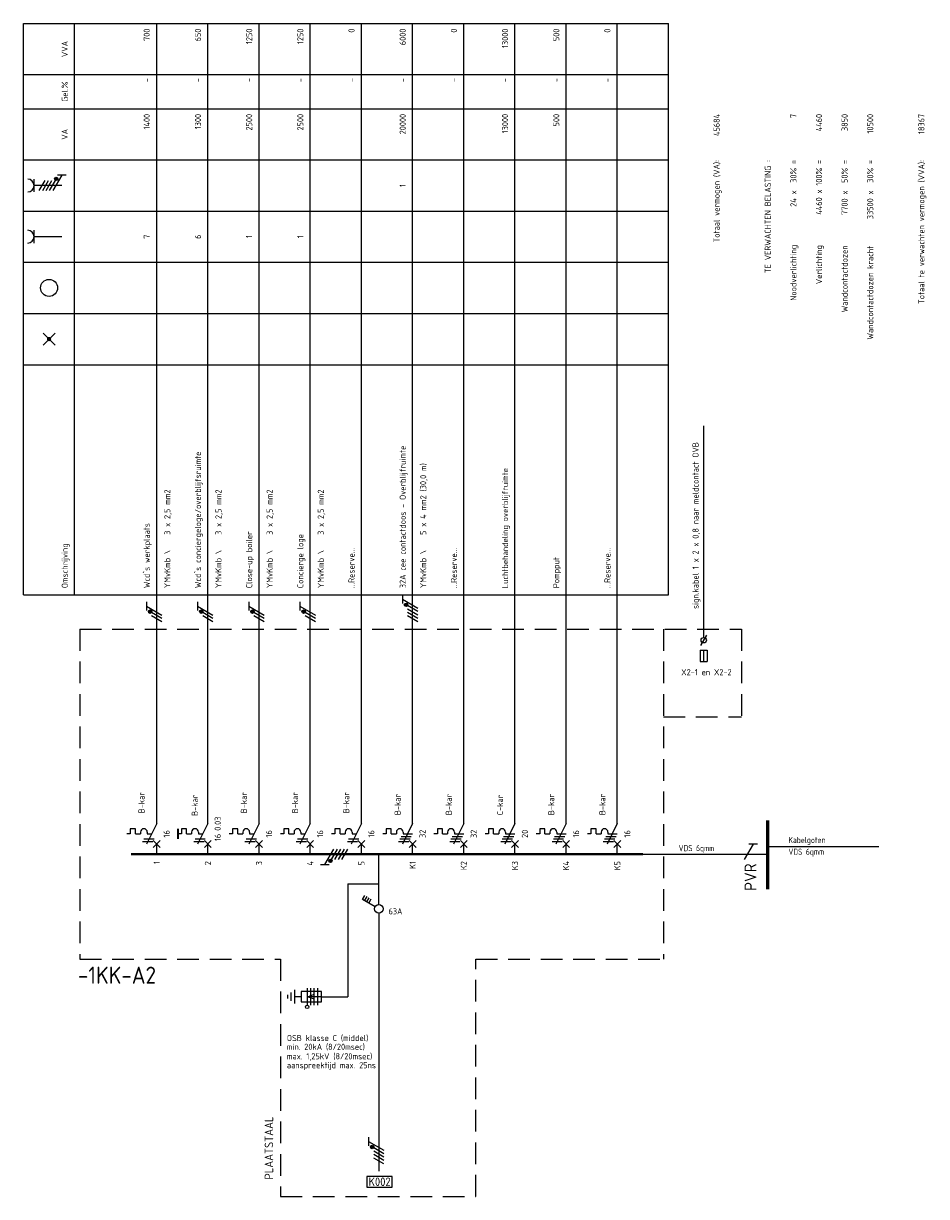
# Model space of a CAD drawing. Extents: x -1224 to 18134, y -20786 to 3554.
# Tile 37 of 88: x 871 to 1136, y 1647 to 1991. Entities that reach past the tile are written whole.
import ezdxf
from ezdxf.enums import TextEntityAlignment as Align

# ---------------------------------------------------------------- set-up
doc = ezdxf.new("R2010")
doc.units = 0
doc.linetypes.add('HIDDEN', pattern=[9.525, 6.35, -3.175])
doc.layers.get('0').update_dxf_attribs({"linetype": 'CONTINUOUS'})
for name, color, linetype in [('BL$2----', 7, 'CONTINUOUS'), ('E-principe', 3, 'CONTINUOUS'), ('E-tekst', 2, 'CONTINUOUS'), ('EL$1----', 3, 'CONTINUOUS'), ('EL$1----_-1LK-A1', 3, 'CONTINUOUS'), ('EL$1----_-1LK-A2', 3, 'CONTINUOUS'), ('EL$1----_1LK-A08', 3, 'CONTINUOUS'), ('EL$1----_BGLK-KC', 3, 'CONTINUOUS'), ('kast', 1, 'CONTINUOUS')]:
    doc.layers.add(name, color=color, linetype=linetype)
doc.styles.add('BURO-018', font='ISO.shx', dxfattribs={"height": 1.8})
doc.styles.add('BURO-035', font='ISO.shx', dxfattribs={"height": 3.5})
doc.styles.add('BURO-050', font='ISO.shx', dxfattribs={"height": 5})
doc.styles.get("Standard").update_dxf_attribs({"font": 'iso.shx'})

# ---------------------------------------------------------------- blocks, each defined once
blk = doc.blocks.new('E00515')
at = {"color": 0, "linetype": 'Continuous'}
for p, q in [((6, 1.5), (0, 1.5)), ((0, 1.5), (0, -1.5)), ((0, 0), (4, 0)), ((1.25, -2.5), (1.25, 2.5)), ((2.25, -2.5), (2.25, 2.5)), ((4, 0), (2.5, 0.5)), ((2.5, -0.5), (4, 0)), ((3.25, -2.5), (3.25, 2.5)), ((4.25, -2.5), (4.25, 2.5)), ((6, -1.5), (6, 1.5)), ((6, 0), (8, 0)), ((8, -2), (8, 2)), ((9, -1.25), (9, 1.25)), ((10, -0.5), (10, 0.5)), ((0, -1.5), (6, -1.5))]:
    blk.add_line(p, q, dxfattribs=at)
blk.add_circle((4.25, 3), 0.5, dxfattribs=at)
blk = doc.blocks.new('HL3')
at = {"color": 0, "linetype": 'Continuous'}
for p, q in [((-3, 6.98), (-3, 4.48)), ((-3, 5.73), (1.5, 3.13)), ((1.5, 2.13), (-1.5, 3.87)), ((1.5, 1.13), (-1.5, 2.87)), ((1.5, 0.13), (-1.5, 1.87)), ((1.5, -0.87), (-1.5, 0.87))]:
    blk.add_line(p, q, dxfattribs=at)
at = {"color": 0, "linetype": 'Continuous', "const_width": 0.5}
blk.add_lwpolyline([(-1.68, 4.12, 1), (-2.18, 4.12, 1)], format="xyb", close=True, dxfattribs=at)
at = {"color": 0, "linetype": 'Continuous'}
blk.add_circle((-1.93, 4.12), 0.5, dxfattribs=at)
blk = doc.blocks.new('RAIL3')
at = {"color": 0, "linetype": 'Continuous'}
for p, q in [((-6, 0), (6, 0)), ((1.73, 3), (-0.87, -1.5)), ((2.98, 3), (0.48, 3))]:
    blk.add_line(p, q, dxfattribs=at)
blk = doc.blocks.new('L3')
at = {"color": 0, "linetype": 'Continuous'}
for p, q in [((-3, 75.98), (-3, 73.48)), ((-3, 74.73), (1.5, 72.13)), ((1.5, 71.13), (-1.5, 72.87)), ((1.5, 70.13), (-1.5, 71.87)), ((1.5, 69.13), (-1.5, 70.87)), ((1.5, 68.13), (-1.5, 69.87))]:
    blk.add_line(p, q, dxfattribs=at)
at = {"color": 0, "linetype": 'Continuous', "const_width": 0.5}
blk.add_lwpolyline([(-1.68, 73.12, 1), (-2.18, 73.12, 1)], format="xyb", close=True, dxfattribs=at)
at = {"color": 0, "linetype": 'Continuous'}
blk.add_circle((-1.93, 73.12), 0.5, dxfattribs=at)
blk = doc.blocks.new('L1')
at = {"color": 0, "linetype": 'Continuous'}
for p, q in [((-3, 73.98), (-3, 71.48)), ((-3, 72.73), (1.5, 70.13)), ((1.5, 69.13), (-1.5, 70.87)), ((1.5, 68.13), (-1.5, 69.87))]:
    blk.add_line(p, q, dxfattribs=at)
at = {"color": 0, "linetype": 'Continuous', "const_width": 0.5}
blk.add_lwpolyline([(-1.68, 71.12, 1), (-2.18, 71.12, 1)], format="xyb", close=True, dxfattribs=at)
at = {"color": 0, "linetype": 'Continuous'}
blk.add_circle((-1.93, 71.12), 0.5, dxfattribs=at)
blk = doc.blocks.new('B26')
at = {"color": 0, "linetype": 'Continuous'}
for p, q in [((0, 9), (0, 21)), ((-7.75, 7.5), (-7.75, 6)), ((-6.25, 7.5), (-7.75, 7.5)), ((-6.25, 6), (-6.25, 7.5)), ((0, 9), (-3, 3)), ((-7.75, 6), (-8.75, 6)), ((-6.25, 6), (-4.75, 6)), ((-4.75, 6.5), (-4.75, 6)), ((-4.125, 3.75), (-1.125, 3.75)), ((-3.75, 4.5), (-0.75, 4.5)), ((-2.75, 6.5), (-2.75, 6)), ((-2.75, 6), (-1.5, 6)), ((-1, 4), (1, 2)), ((-1, 2), (1, 4)), ((0, 0), (0, 3))]:
    blk.add_line(p, q, dxfattribs=at)
blk.add_arc((-3.75, 6.5), 1, 0, 180, dxfattribs=at)
at = {"color": 1, "style": 'BURO-018'}
blk.add_attdef('E_VRIJ1', (-3.548, 12), '', height=1.8, rotation=90, dxfattribs=at)
at = {"color": 1, "linetype": 'Continuous', "style": 'BURO-018'}
blk.add_attdef('E_IIA', text='', height=1.8, rotation=90, dxfattribs=at).set_placement((2, 6), align=Align.TOP_CENTER)
blk = doc.blocks.new('m1')
at = {"color": 0, "linetype": 'Continuous'}
blk.add_line((0, 21), (0, 33), dxfattribs=at)
blk = doc.blocks.new('b1s')
at = {"color": 0, "linetype": 'Continuous'}
blk.add_line((0, 33), (0, 54), dxfattribs=at)
blk = doc.blocks.new('m1s')
at = {"color": 0, "linetype": 'Continuous'}
blk.add_line((0, 54), (0, 66), dxfattribs=at)
blk = doc.blocks.new('B28')
at = {"color": 0, "linetype": 'Continuous'}
for p, q in [((0, 9), (0, 21)), ((-6.25, 7.5), (-7.75, 7.5)), ((-7.75, 7.5), (-7.75, 6)), ((-6.25, 6), (-6.25, 7.5)), ((0, 9), (-3, 3)), ((-7.75, 6), (-8.75, 6)), ((-6.25, 6), (-4.75, 6)), ((-4.75, 6.5), (-4.75, 6)), ((-4.75, 6.5), (-4.75, 6)), ((-4.12, 3.75), (-1.12, 3.75)), ((-3.75, 4.5), (-0.75, 4.5)), ((-3.38, 5.25), (-0.38, 5.25)), ((-2.75, 6.5), (-2.75, 6)), ((-2.75, 6), (0, 6)), ((-1, 4), (1, 2)), ((-1, 2), (1, 4)), ((0, 0), (0, 3))]:
    blk.add_line(p, q, dxfattribs=at)
blk.add_arc((-3.75, 6.5), 1, 0, 180, dxfattribs=at)
at = {"color": 1, "style": 'BURO-018'}
blk.add_attdef('E_VRIJ1', (-3.49, 11.47), '', height=1.8, rotation=90, dxfattribs=at)
at = {"color": 1, "linetype": 'Continuous', "style": 'BURO-018'}
blk.add_attdef('E_IIA', text='', height=1.8, rotation=90, dxfattribs=at).set_placement((2, 6), align=Align.TOP_CENTER)
blk = doc.blocks.new('KOLNR1')
at = {"color": 0, "linetype": 'Continuous'}
for p, q in [((1.41, -1.41), (-1.41, 1.41)), ((-1.41, -1.41), (1.41, 1.41))]:
    blk.add_line(p, q, dxfattribs=at)
at = {"color": 0, "linetype": 'Continuous', "const_width": 0.5}
blk.add_lwpolyline([(-0.25, 0, 1), (0.25, 0, 1)], format="xyb", close=True, dxfattribs=at)
blk = doc.blocks.new('KOLNR3')
at = {"color": 0, "linetype": 'Continuous'}
blk.add_circle((0, 0), 2, dxfattribs=at)
blk = doc.blocks.new('KOLNR6')
at = {"color": 0, "linetype": 'Continuous'}
for p, q in [((-3.5, -1.5), (-3.5, 1.5)), ((3, 0), (-3.5, 0))]:
    blk.add_line(p, q, dxfattribs=at)
blk.add_arc((-5, 0), 1.5, 270, 90, dxfattribs=at)
blk = doc.blocks.new('KOLNR7')
at = {"color": 0, "linetype": 'Continuous'}
for p, q in [((-3.5, -1.5), (-3.5, 1.5)), ((3, 0), (-3.5, 0)), ((-2.29, -1.2), (-0.91, 1.2)), ((-1.49, -1.2), (-0.11, 1.2)), ((-0.69, -1.2), (0.69, 1.2)), ((0.11, -1.2), (1.49, 1.2)), ((2.99, 2.4), (0.91, -1.2)), ((3.99, 2.4), (1.99, 2.4))]:
    blk.add_line(p, q, dxfattribs=at)
at = {"color": 0, "linetype": 'Continuous', "const_width": 0.4}
blk.add_lwpolyline([(1.69, 1.35, 1), (1.69, 1.75, 1)], format="xyb", close=True, dxfattribs=at)
at = {"color": 0, "linetype": 'Continuous'}
blk.add_circle((1.69, 1.55), 0.4, dxfattribs=at)
blk.add_arc((-5, 0), 1.5, 270, 90, dxfattribs=at)
blk = doc.blocks.new('B26A')
at = {"color": 0, "linetype": 'Continuous'}
for p, q in [((0, 9), (0, 21)), ((-7.75, 7.5), (-7.75, 6)), ((-6.25, 7.5), (-7.75, 7.5)), ((-6.25, 6), (-6.25, 7.5)), ((0, 9), (-3, 3)), ((-7.75, 6), (-8.75, 6)), ((-6.25, 6), (-4.75, 6)), ((-4.75, 6.5), (-4.75, 6)), ((-4.12, 3.75), (-1.12, 3.75)), ((-3.75, 4.5), (-0.75, 4.5)), ((-2.75, 6.5), (-2.75, 6)), ((-2.75, 6), (-1.5, 6)), ((-1, 4), (1, 2)), ((-1, 2), (1, 4)), ((0, 0), (0, 3))]:
    blk.add_line(p, q, dxfattribs=at)
at = {"color": 0, "const_width": 0.5}
blk.add_lwpolyline([(-8.75, 7.5), (-8.75, 4.5)], dxfattribs=at)
at = {"color": 0, "linetype": 'Continuous'}
blk.add_arc((-3.75, 6.5), 1, 0, 180, dxfattribs=at)
at = {"color": 1, "style": 'BURO-018'}
blk.add_attdef('E_VRIJ1', (-2.95, 11.24), '', height=1.8, rotation=90, dxfattribs=at)
at = {"color": 1, "linetype": 'Continuous', "style": 'BURO-018'}
blk.add_attdef('E_IAAN', text='', height=1.8, rotation=90, dxfattribs=at).set_placement((2, 6.9), align=Align.TOP_LEFT)
blk.add_attdef('E_IIA', text='', height=1.8, rotation=90, dxfattribs=at).set_placement((2, 6), align=Align.TOP_RIGHT)

msp = doc.modelspace()

# ---------------------------------------------------------------- linework, layer by layer
at = {"layer": 'BL$2----', "color": 1}
for p, q in [((972.07, 1652.69), (972.07, 1649.57)), ((979.52, 1652.69), (972.07, 1652.69)), ((979.52, 1649.57), (979.52, 1652.69)), ((972.07, 1649.57), (979.52, 1649.57))]:
    msp.add_line(p, q, dxfattribs=at)
at = {"layer": 'E-principe'}
for p, q in [((1053.02, 1747.1), (1077.59, 1747.1)), ((1089.59, 1749.41), (1122.19, 1749.41))]:
    msp.add_line(p, q, dxfattribs=at)
at = {"layer": 'E-principe', "const_width": 1}
msp.add_lwpolyline([(1089.59, 1757.07), (1089.59, 1736.87)], dxfattribs=at)
at = {"layer": 'EL$1----', "linetype": 'Continuous'}
for p, q in [((1069.97, 1808.33), (1071.71, 1811.33)), ((975.62, 1732.45), (975.62, 1747.1)), ((970.87, 1733.86), (971.57, 1735.07)), ((974.54, 1731.74), (970.87, 1733.86)), ((971.47, 1733.51), (972.17, 1734.72)), ((972.08, 1733.16), (972.78, 1734.37)), ((972.69, 1732.81), (973.39, 1734.02)), ((972.62, 1664.19), (972.62, 1661.69)), ((972.62, 1662.94), (977.12, 1660.34)), ((977.12, 1659.34), (974.12, 1661.07)), ((977.12, 1658.34), (974.12, 1660.07)), ((977.12, 1657.34), (974.12, 1659.07)), ((977.12, 1656.34), (974.12, 1658.07))]:
    msp.add_line(p, q, dxfattribs=at)
at = {"layer": 'EL$1----'}
for p, q in [((966.53, 1738.45), (975.62, 1738.45)), ((966.53, 1738.45), (966.53, 1705.37)), ((975.62, 1729.86), (975.62, 1654.21)), ((958.87, 1705.37), (966.53, 1705.37))]:
    msp.add_line(p, q, dxfattribs=at)
at = {"layer": 'EL$1----', "linetype": 'Continuous', "const_width": 0.5}
msp.add_lwpolyline([(973.93, 1661.32, 1), (973.43, 1661.32, 1)], format="xyb", close=True, dxfattribs=at)
at = {"layer": 'EL$1----', "linetype": 'Continuous'}
for centre, radius in [((1070.84, 1809.83), 0.8), ((975.62, 1731.11), 1.25), ((973.68, 1661.32), 0.5)]:
    msp.add_circle(centre, radius, dxfattribs=at)
at = {"layer": 'EL$1----_-1LK-A2', "color": 1}
for p, q in [((871.48, 1990.6), (1060.52, 1990.6)), ((871.48, 1823.1), (871.48, 1990.6)), ((886.48, 1823.1), (886.48, 1990.6)), ((1060.52, 1823.1), (1060.52, 1990.6)), ((871.48, 1975.6), (1060.52, 1975.6)), ((871.48, 1965.6), (1060.52, 1965.6)), ((871.48, 1950.6), (1060.52, 1950.6)), ((871.48, 1935.6), (1060.52, 1935.6)), ((871.48, 1920.6), (1060.52, 1920.6)), ((871.48, 1905.6), (1060.52, 1905.6)), ((871.48, 1890.6), (1060.52, 1890.6)), ((871.48, 1823.1), (1060.52, 1823.1))]:
    msp.add_line(p, q, dxfattribs=at)
at = {"layer": 'EL$1----_-1LK-A2'}
for p, q in [((910.52, 1813.1), (910.52, 1990.6)), ((925.52, 1813.1), (925.52, 1990.6)), ((940.52, 1813.1), (940.52, 1990.6)), ((955.52, 1813.1), (955.52, 1990.6)), ((970.52, 1813.1), (970.52, 1990.6)), ((985.52, 1813.1), (985.52, 1990.6)), ((1000.52, 1813.1), (1000.52, 1990.6)), ((1015.52, 1813.1), (1015.52, 1990.6)), ((1030.52, 1813.1), (1030.52, 1990.6)), ((1045.52, 1813.1), (1045.52, 1990.6))]:
    msp.add_line(p, q, dxfattribs=at)
at = {"layer": 'EL$1----_-1LK-A2', "color": 1, "linetype": 'HIDDEN'}
for p, q in [((887.98, 1813.1), (1081.94, 1813.1)), ((887.98, 1813.1), (887.98, 1716.37)), ((1059.02, 1813.1), (1059.02, 1716.37)), ((1081.94, 1813.1), (1081.94, 1787.36))]:
    msp.add_line(p, q, dxfattribs=at)
at = {"layer": 'EL$1----_-1LK-A2'}
for points in [[(918.02, 1747.1, 0.7, 0.7, 0), (903.02, 1747.1, 0.7, 0.7, 0)], [(933.02, 1747.1, 0.7, 0.7, 0), (918.02, 1747.1, 0.7, 0.7, 0)], [(948.02, 1747.1, 0.7, 0.7, 0), (933.02, 1747.1, 0.7, 0.7, 0)], [(963.02, 1747.1, 0.7, 0.7, 0), (948.02, 1747.1, 0.7, 0.7, 0)], [(978.02, 1747.1, 0.7, 0.7, 0), (963.02, 1747.1, 0.7, 0.7, 0)], [(993.02, 1747.1, 0.7, 0.7, 0), (978.02, 1747.1, 0.7, 0.7, 0)], [(1008.02, 1747.1, 0.7, 0.7, 0), (993.02, 1747.1, 0.7, 0.7, 0)], [(1023.02, 1747.1, 0.7, 0.7, 0), (1008.02, 1747.1, 0.7, 0.7, 0)], [(1038.02, 1747.1, 0.7, 0.7, 0), (1023.02, 1747.1, 0.7, 0.7, 0)], [(1053.02, 1747.1, 0.7, 0.7, 0), (1038.02, 1747.1, 0.7, 0.7, 0)]]:
    msp.add_lwpolyline(points, format="xyseb", dxfattribs=at)
at = {"layer": 'EL$1----_1LK-A08'}
for p, q in [((1070.84, 1810.63), (1070.84, 1872.64)), ((1069.83, 1806.9), (1069.83, 1803.65)), ((1069.83, 1806.9), (1070.82, 1806.9)), ((1070.82, 1806.9), (1070.82, 1803.65)), ((1070.82, 1806.9), (1070.82, 1803.65)), ((1070.82, 1806.9), (1071.8, 1806.9)), ((1071.8, 1806.9), (1071.8, 1803.65)), ((1071.8, 1806.9), (1071.8, 1803.65)), ((1069.83, 1803.65), (1070.82, 1803.65)), ((1070.82, 1803.65), (1071.8, 1803.65))]:
    msp.add_line(p, q, dxfattribs=at)
at = {"layer": 'kast', "color": 1, "linetype": 'HIDDEN'}
for p, q in [((1059.02, 1787.36), (1081.94, 1787.36)), ((887.98, 1716.37), (946.77, 1716.37)), ((1004.02, 1716.37), (1059.02, 1716.37))]:
    msp.add_line(p, q, dxfattribs=at)
at = {"layer": 'kast', "linetype": 'HIDDEN'}
for p, q in [((946.77, 1716.37), (946.77, 1646.8)), ((1004.02, 1646.8), (1004.02, 1716.37)), ((946.77, 1646.8), (1004.02, 1646.8))]:
    msp.add_line(p, q, dxfattribs=at)

# ---------------------------------------------------------------- block references
at = {"layer": 'E-principe'}
msp.add_blockref('RAIL3', (1083.59, 1747.1), dxfattribs=at)
at = {"layer": 'EL$1----'}
for name, p in [('L3', (985.52, 1747.1)), ('L1', (910.52, 1747.1)), ('L1', (925.52, 1747.1)), ('L1', (940.52, 1747.1)), ('L1', (955.52, 1747.1))]:
    msp.add_blockref(name, p, dxfattribs=at)
at = {"layer": 'EL$1----', "color": 1, "rotation": 90}
msp.add_blockref('HL3', (965.55, 1747.1), dxfattribs=at)
at = {"layer": 'EL$1----', "rotation": 180}
msp.add_blockref('E00515', (958.87, 1705.37), dxfattribs=at)
at = {"layer": 'EL$1----_-1LK-A2', "xscale": 1.25, "yscale": 1.25, "zscale": 1.25}
for name, p in [('KOLNR7', (878.98, 1943.1)), ('KOLNR6', (878.98, 1928.1)), ('KOLNR3', (878.98, 1913.1)), ('KOLNR1', (878.98, 1898.1))]:
    msp.add_blockref(name, p, dxfattribs=at)
at = {"layer": 'EL$1----_-1LK-A2'}
for name, p in [('m1s', (910.52, 1747.1)), ('m1s', (925.52, 1747.1)), ('m1s', (940.52, 1747.1)), ('m1s', (955.52, 1747.1)), ('m1s', (970.52, 1747.1)), ('m1s', (985.52, 1747.1)), ('m1s', (1000.52, 1747.1)), ('m1s', (1015.52, 1747.1)), ('m1s', (1030.52, 1747.1)), ('m1s', (1045.52, 1747.1)), ('b1s', (910.52, 1747.1)), ('b1s', (925.52, 1747.1)), ('b1s', (940.52, 1747.1)), ('b1s', (955.52, 1747.1)), ('b1s', (970.52, 1747.1)), ('b1s', (985.52, 1747.1)), ('b1s', (1000.52, 1747.1)), ('b1s', (1015.52, 1747.1)), ('b1s', (1030.52, 1747.1)), ('b1s', (1045.52, 1747.1)), ('m1', (910.52, 1747.1)), ('m1', (925.52, 1747.1)), ('m1', (940.52, 1747.1)), ('m1', (955.52, 1747.1)), ('m1', (970.52, 1747.1)), ('m1', (985.52, 1747.1)), ('m1', (1000.52, 1747.1)), ('m1', (1015.52, 1747.1)), ('m1', (1030.52, 1747.1)), ('m1', (1045.52, 1747.1))]:
    msp.add_blockref(name, p, dxfattribs=at)
for name, p, values in [('B26', (910.52, 1747.1), {'E_IIA': '16', 'E_VRIJ1': 'B-kar'}), ('B26', (940.52, 1747.1), {'E_IIA': '16', 'E_VRIJ1': 'B-kar'}), ('B26', (955.52, 1747.1), {'E_IIA': '16', 'E_VRIJ1': 'B-kar'}), ('B26', (970.52, 1747.1), {'E_IIA': '16', 'E_VRIJ1': 'B-kar'}), ('B28', (985.52, 1747.1), {'E_IIA': '32', 'E_VRIJ1': 'B-kar'}), ('B28', (1000.52, 1747.1), {'E_IIA': '32', 'E_VRIJ1': 'B-kar'}), ('B28', (1015.52, 1747.1), {'E_IIA': '20', 'E_VRIJ1': 'C-kar'}), ('B28', (1030.52, 1747.1), {'E_IIA': '16', 'E_VRIJ1': 'B-kar'}), ('B28', (1045.52, 1747.1), {'E_IIA': '16', 'E_VRIJ1': 'B-kar'})]:
    msp.add_blockref(name, p, dxfattribs=at).add_auto_attribs(values)
at = {"layer": 'EL$1----_BGLK-KC'}
msp.add_blockref('B26A', (925.52, 1747.1), dxfattribs=at).add_auto_attribs({'E_IIA': '16', 'E_IAAN': '0.03', 'E_VRIJ1': 'B-kar'})

# ---------------------------------------------------------------- texts
at = {"layer": 'E-principe', "color": 2, "style": 'BURO-035'}
msp.add_text('PVR', height=3.5, rotation=90, dxfattribs=at).set_placement((1086.29, 1736.4))
at = {"layer": 'E-tekst', "color": 1, "width": 0.8}
for s, p in [('Kabelgoten', (1095.67, 1750.38)), ('VDS 6qmm', (1063.49, 1748.01)), ('VDS 6qmm', (1095.67, 1746.95))]:
    msp.add_text(s, height=1.8, dxfattribs=at).set_placement(p)
at = {"layer": 'EL$1----', "color": 1, "style": 'BURO-018'}
msp.add_text('63A', height=1.8, dxfattribs=at).set_placement((980.51, 1731.28), align=Align.TOP_CENTER)
for s, p in [('OSB klasse C (middel)', (948.68, 1692.36)), ('min. 20kA (8/20msec)', (948.68, 1689.78)), ('max. 1,25kV (8/20msec)', (948.68, 1687)), ('aanspreektijd max. 25ns', (948.68, 1684.39))]:
    msp.add_text(s, height=1.8, dxfattribs=at).set_placement(p)
at = {"layer": 'EL$1----_-1LK-A1', "color": 1, "style": 'BURO-018'}
msp.add_text('sign.kabel 1 x 2 x 0,8 naar meldcontact OVB', height=1.8, rotation=90, dxfattribs=at).set_placement((1069.34, 1819))
at = {"layer": 'EL$1----_-1LK-A1', "color": 1, "linetype": 'Continuous', "style": 'BURO-018'}
msp.add_text('X2-1 en X2-2', height=1.8, dxfattribs=at).set_placement((1064.24, 1799.57))
at = {"layer": 'EL$1----_-1LK-A2', "color": 1, "style": 'BURO-018'}
for s, p in [('700', (908.52, 1989.1)), ('650', (923.52, 1989.1)), ('1250', (938.52, 1989.1)), ('1250', (953.52, 1989.1)), ('0', (968.52, 1989.1)), ('6000', (983.52, 1989.1)), ('0', (998.52, 1989.1)), ('13000', (1013.52, 1989.1)), ('500', (1028.52, 1989.1)), ('0', (1043.52, 1989.1)), ('-', (908.52, 1974.6)), ('-', (923.52, 1974.6)), ('-', (938.52, 1974.6)), ('-', (953.52, 1974.6)), ('-', (968.52, 1974.6)), ('-', (983.52, 1974.6)), ('-', (998.52, 1974.6)), ('-', (1013.52, 1974.6)), ('-', (1028.52, 1974.6)), ('-', (1043.52, 1974.6)), ('1400', (908.52, 1964.1)), ('1300', (923.52, 1964.1)), ('2500', (938.52, 1964.1)), ('2500', (953.52, 1964.1)), ('20000', (983.52, 1964.1)), ('13000', (1013.52, 1964.1)), ('500', (1028.52, 1964.1)), ('45684', (1075.52, 1964.1)), ('         7', (1098.02, 1964.1)), ('      4460', (1105.52, 1964.1)), ('      3850', (1113.02, 1964.1)), ('10500', (1120.52, 1964.1)), ('18367', (1135.52, 1964.1)), ('Totaal vermogen (VA):', (1075.52, 1950.6)), ('TE VERWACHTEN BELASTING :', (1090.52, 1950.6)), ('Noodverlichting          24 x  30% =', (1098.02, 1950.6)), ('Verlichting        4460 x 100% =', (1105.52, 1950.6)), ('Wandcontactdozen        7700 x  50% =', (1113.02, 1950.6)), ('Wandcontactdozen kracht       33500 x  30%%% =', (1120.52, 1950.6)), ('Totaal te verwachten vermogen (VVA):', (1135.52, 1950.6))]:
    msp.add_text(s, height=1.8, rotation=90, dxfattribs=at).set_placement(p, align=Align.RIGHT)
for s, p in [('VVA', (884.48, 1983.1)), ('Gel.%', (884.48, 1970.6)), ('VA', (884.48, 1958.1)), ('1', (983.52, 1943.1)), ('7', (908.52, 1928.1)), ('6', (923.52, 1928.1)), ('1', (938.52, 1928.1)), ('1', (953.52, 1928.1))]:
    msp.add_text(s, height=1.8, rotation=90, dxfattribs=at).set_placement(p, align=Align.CENTER)
for s, p in [('Wcd`s conciergeloge/overblijfsruimte', (923.52, 1825.1)), ('32A cee contactdoos - Overblijfruimte', (983.52, 1825.1)), ('Luchtbehandeling overblijfruimte', (1013.52, 1825.1)), ('YMvKmb \\    5 x 4 mm2 (30,0 m)', (989.52, 1825.1)), ('YMvKmb \\    3 x 2,5 mm2', (914.52, 1825.1)), ('YMvKmb \\    3 x 2,5 mm2', (929.52, 1825.1)), ('YMvKmb \\    3 x 2,5 mm2', (944.52, 1825.1)), ('YMvKmb \\    3 x 2,5 mm2', (959.52, 1825.1)), ('Wcd`s werkplaats', (908.52, 1825.1)), ('Omschrijving', (884.48, 1825.1)), ('Close-up boiler', (938.52, 1825.1)), ('Concierge loge', (953.52, 1825.1)), ('...Reserve...', (968.52, 1825.1)), ('...Reserve...', (998.52, 1825.1)), ('...Reserve...', (1043.52, 1825.1)), ('Pompput', (1028.52, 1825.1))]:
    msp.add_text(s, height=1.8, rotation=90, dxfattribs=at).set_placement(p)
for s, p in [('1', (910.52, 1745.1)), ('2', (925.52, 1745.1)), ('3', (940.52, 1745.1)), ('4', (955.52, 1745.1)), ('5', (970.52, 1745.1)), ('K1', (985.52, 1745.1)), ('K2', (1000.52, 1745.1)), ('K3', (1015.52, 1745.1)), ('K4', (1030.52, 1745.1)), ('K5', (1045.52, 1745.1))]:
    msp.add_text(s, height=1.8, rotation=90, dxfattribs=at).set_placement(p, align=Align.MIDDLE_RIGHT)
at = {"layer": 'kast', "color": 2, "style": 'BURO-050'}
msp.add_text('-1KK-A2', height=5, dxfattribs=at).set_placement((910.33, 1711.67), align=Align.MIDDLE_RIGHT)
at = {"layer": 'kast', "color": 2, "linetype": 'HIDDEN', "style": 'BURO-018'}
msp.add_text('PLAATSTAAL', height=2.5, rotation=90, dxfattribs=at).set_placement((943.41, 1670.25), align=Align.MIDDLE_RIGHT)
msp.add_text('K002', height=2.5, dxfattribs=at).set_placement((979.1, 1651.13), align=Align.MIDDLE_RIGHT)

doc.saveas('drawing.dxf')
